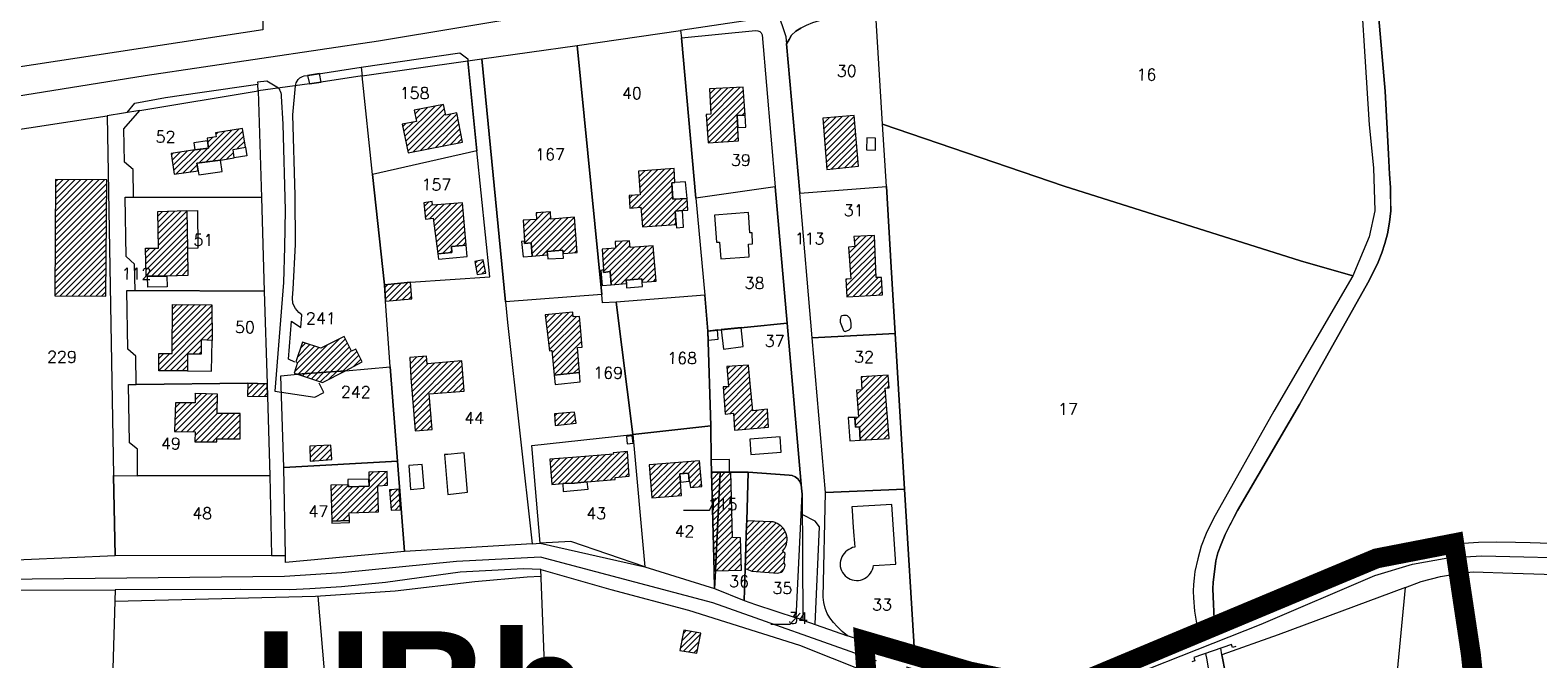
# Model space of a CAD drawing. Header units: metres. Extents: x 578835 to 593571, y 248557 to 255108.
# Tile 143 of 251: x 584321 to 584775, y 252835 to 253025. Entities that reach past the tile are written whole.
import ezdxf

# ---------------------------------------------------------------- set-up
doc = ezdxf.new("R2010")
doc.units = ezdxf.units.M
doc.linetypes.add('CACHEX2', pattern=[0.75, 0.5, -0.25])
doc.linetypes.add('SOLID_LINE', pattern=[0])
for name, color, linetype, lineweight in [('Cad-BATIMENT_BATI_LEGER13', 7, 'SOLID_LINE', 0), ('Cad-BATIMENT_BATI_PRIVE12', 7, 'SOLID_LINE', 0), ('Cad-BATIMENT_BATI_PRIVE12_HACH', 7, 'SOLID_LINE', 0), ('Cad-HYDROGRAPHI_COURS_D_EAU28', 5, 'SOLID_LINE', 0), ('Cad-PARCELLAIRE_PARCELLE1', 250, 'SOLID_LINE', 0), ('Cad-RESEAU_ROUT_AXE_DE_VOIE26', 255, 'SOLID_LINE', 0), ('Cad-RESEAU_ROUT_LIMITE_DE_VOIE_P23', 8, 'SOLID_LINE', 0), ('Cad-TOPONYMIE_DETAIL_PARCELLAIR181', 7, 'SOLID_LINE', 0), ('Cad-TOPONYMIE_NUMERO_DE_PARCELL182', 250, 'SOLID_LINE', 0), ('PLU', 7, 'CACHEX2', 5)]:
    doc.layers.add(name, color=color, linetype=linetype, lineweight=lineweight)
doc.layers.add('PLU nom', color=7, linetype='Continuous')
doc.styles.get("Standard").update_dxf_attribs({"font": 'arialbd_0.ttf', "height": 50})
doc.styles.add('TEXTSTYLE_45_11', font='txt.shx', dxfattribs={"oblique": 50})

msp = doc.modelspace()

# ---------------------------------------------------------------- hatches: boundary and pattern name
at = {"layer": 'Cad-BATIMENT_BATI_PRIVE12_HACH', "ltscale": 0.4}
h = msp.add_hatch(dxfattribs=at)
h.set_pattern_fill('ANSI31', color=256, scale=0.4, style=0)
h.paths.add_polyline_path([(584526.3, 252999.31), (584524.83, 252999.18), (584525.46, 252990.66), (584534.56, 252991.3), (584534.16, 252998.96), (584536.63, 252999.06), (584536.01, 253007.48), (584525.91, 253006.96)])
h = msp.add_hatch(dxfattribs=at)
h.set_pattern_fill('ANSI31', color=256, scale=0.4, style=0)
h.paths.add_polyline_path([(584435.21, 252987.68), (584451.51, 252990.94), (584449.78, 252999.71), (584446.47, 252998.99), (584445.78, 253002.27), (584436.94, 253000.53), (584437.64, 252997.13), (584433.42, 252996.34)])
h = msp.add_hatch(dxfattribs=at)
h.set_pattern_fill('ANSI31', color=256, scale=0.4, style=0)
h.paths.add_polyline_path([(584559.95, 252998.11), (584561.16, 252982.71), (584570.72, 252983.63), (584569.44, 252998.9)])
h = msp.add_hatch(dxfattribs=at)
h.set_pattern_fill('ANSI31', color=256, scale=0.4, style=0)
h.paths.add_polyline_path([(584385.31, 252994.99), (584377.18, 252993.75), (584377.37, 252992.54), (584374.68, 252992.09), (584374.82, 252991.32), (584375.1, 252989.11), (584370.94, 252988.55), (584363.85, 252987.51), (584364.71, 252981.23), (584371.96, 252982.27), (584371.6, 252984.59), (584378.69, 252985.52), (584382.84, 252986.2), (584382.47, 252988.73), (584386.2, 252989.37)])
h = msp.add_hatch(dxfattribs=at)
h.set_pattern_fill('ANSI31', color=256, scale=0.4, style=0)
h.paths.add_polyline_path([(584344.5, 252979.54), (584329.07, 252979.7), (584328.79, 252944.67), (584344.21, 252944.51)])
h = msp.add_hatch(dxfattribs=at)
h.set_pattern_fill('ANSI31', color=256, scale=0.4, style=0)
h.paths.add_polyline_path([(584515.23, 252983), (584504.5, 252982.21), (584505.01, 252975.02), (584501.65, 252974.84), (584501.88, 252971.07), (584505.24, 252971.35), (584505.73, 252965.38), (584515.89, 252966.11), (584515.56, 252970.09), (584517.77, 252970.29), (584519.32, 252970.41), (584519.11, 252973.96), (584514.85, 252973.72), (584514.52, 252978.71), (584515.49, 252978.79)])
h = msp.add_hatch(dxfattribs=at)
h.set_pattern_fill('ANSI31', color=256, scale=0.4, style=0)
h.paths.add_polyline_path([(584359.8, 252970), (584368.51, 252970.29), (584368.72, 252958.94), (584368.82, 252950.81), (584362.57, 252950.61), (584356.73, 252950.58), (584356.32, 252950.54), (584356.1, 252959), (584360.06, 252958.99)])
h = msp.add_hatch(dxfattribs=at)
h.set_pattern_fill('ANSI31', color=256, scale=0.4, style=0)
h.paths.add_polyline_path([(584442.38, 252973.01), (584439.85, 252972.68), (584440.35, 252967.71), (584442.71, 252968.02), (584444.1, 252957.32), (584448.35, 252957.68), (584448.21, 252959.45), (584452.62, 252959.93), (584451.55, 252972.66), (584442.55, 252971.9)])
h = msp.add_hatch(dxfattribs=at)
h.set_pattern_fill('ANSI31', color=256, scale=0.4, style=0)
h.paths.add_polyline_path([(584486.02, 252957.71), (584485.22, 252968.34), (584478.17, 252967.75), (584477.99, 252969.96), (584473.73, 252969.6), (584473.82, 252967.61), (584469.8, 252967.39), (584470.16, 252961.06), (584470.22, 252960.39), (584472.18, 252960.56), (584472.51, 252956.58), (584477.1, 252956.96), (584477.01, 252957.96), (584481.76, 252958.36), (584481.85, 252957.36)])
h = msp.add_hatch(dxfattribs=at)
h.set_pattern_fill('ANSI31', color=256, scale=0.4, style=0)
h.paths.add_polyline_path([(584501.79, 252961.25), (584497.53, 252961.01), (584497.62, 252959.01), (584493.61, 252958.68), (584493.96, 252952.46), (584494.02, 252951.68), (584495.98, 252951.96), (584496.31, 252947.98), (584500.89, 252948.36), (584500.81, 252949.36), (584505.56, 252949.76), (584505.64, 252948.76), (584509.82, 252949.11), (584508.92, 252959.74), (584501.97, 252959.15)])
h = msp.add_hatch(dxfattribs=at)
h.set_pattern_fill('ANSI31', color=256, scale=0.4, style=0)
h.paths.add_polyline_path([(584568.44, 252949.77), (584566.88, 252949.65), (584567.25, 252944.33), (584577.99, 252945), (584577.64, 252950.21), (584576.07, 252950.19), (584575.51, 252962.85), (584569.35, 252962.55), (584569.61, 252959.46), (584567.73, 252959.3)])
h = msp.add_hatch(dxfattribs=at)
h.set_pattern_fill('ANSI31', color=256, scale=0.4, style=0)
h.paths.add_polyline_path([(584458.51, 252951.5), (584457.77, 252955.46), (584455.26, 252955.02), (584455.92, 252951.06)])
h = msp.add_hatch(dxfattribs=at)
h.set_pattern_fill('ANSI31', color=256, scale=0.4, style=0)
h.paths.add_polyline_path([(584436.25, 252943.74), (584435.92, 252948.72), (584428.07, 252947.96), (584428.4, 252943.08)])
h = msp.add_hatch(dxfattribs=at)
h.set_pattern_fill('ANSI31', color=256, scale=0.4, style=0)
h.paths.add_polyline_path([(584364.28, 252942.06), (584376.08, 252941.94), (584376.14, 252931.25), (584372.92, 252931.42), (584372.87, 252927.07), (584368.75, 252927.06), (584368.75, 252922.04), (584360.09, 252922.09), (584360.15, 252927.34), (584364.19, 252927.34)])
h = msp.add_hatch(dxfattribs=at)
h.set_pattern_fill('ANSI31', color=256, scale=0.4, style=0)
h.paths.add_polyline_path([(584487.08, 252935.17), (584486.72, 252938.48), (584484.84, 252938.32), (584484.72, 252939.76), (584476.46, 252938.96), (584477.7, 252928.14), (584478.27, 252928.19), (584478.43, 252928.2), (584479.13, 252920.79), (584486.74, 252921.53), (584486.11, 252929.07), (584487.58, 252929.19)])
h = msp.add_hatch(dxfattribs=at)
h.set_pattern_fill('ANSI31', color=256, scale=0.4, style=0)
h.paths.add_polyline_path([(584408.9, 252928.86), (584403.38, 252930.73), (584401.33, 252924.76), (584401.91, 252924.59), (584400.86, 252921.38), (584401.89, 252921.03), (584416.3, 252922.12), (584421.36, 252924.77), (584419.39, 252928.61), (584418.12, 252927.95), (584415.94, 252932.45)])
h = msp.add_hatch(dxfattribs=at)
h.set_pattern_fill('ANSI31', color=256, scale=0.4, style=0)
h.paths.add_polyline_path([(584440.85, 252924.17), (584440.66, 252926.49), (584435.67, 252926.07), (584436.01, 252919.97), (584437.27, 252904.02), (584442.43, 252904.46), (584441.53, 252915.2), (584452, 252915.96), (584451.33, 252925.04)])
h = msp.add_hatch(dxfattribs=at)
h.set_pattern_fill('ANSI31', color=256, scale=0.4, style=0)
h.paths.add_polyline_path([(584416.3, 252922.12), (584401.89, 252921.03), (584409.35, 252918.53)])
h = msp.add_hatch(dxfattribs=at)
h.set_pattern_fill('ANSI31', color=256, scale=0.4, style=0)
h.paths.add_polyline_path([(584531.1, 252923.35), (584531.6, 252917.26), (584530.03, 252917.24), (584530.64, 252909.05), (584533.09, 252909.36), (584533.43, 252904.26), (584543.66, 252905.12), (584543.29, 252910.55), (584538.88, 252910.07), (584538.11, 252918.25), (584537.65, 252923.79)])
h = msp.add_hatch(dxfattribs=at)
h.set_pattern_fill('ANSI31', color=256, scale=0.4, style=0)
h.paths.add_polyline_path([(584571.73, 252916.39), (584570.17, 252916.26), (584570.76, 252908.16), (584569.63, 252908.07), (584569.79, 252905.08), (584571.02, 252905.18), (584571.27, 252901.19), (584579.96, 252901.69), (584578.78, 252916.86), (584580, 252916.96), (584579.69, 252920.73), (584571.57, 252920.28)])
h = msp.add_hatch(dxfattribs=at)
h.set_pattern_fill('ANSI31', color=256, scale=0.4, style=0)
h.paths.add_polyline_path([(584392.8, 252914.36), (584392.73, 252918.14), (584386.95, 252918.32), (584386.86, 252914.41)])
h = msp.add_hatch(dxfattribs=at)
h.set_pattern_fill('ANSI31', color=256, scale=0.4, style=0)
h.paths.add_polyline_path([(584364.84, 252903.77), (584371.1, 252903.73), (584370.95, 252900.71), (584377.62, 252900.71), (584377.63, 252901.6), (584384.63, 252901.63), (584384.66, 252909.21), (584377.66, 252909.19), (584377.74, 252915.1), (584371.06, 252915.21), (584371.04, 252912.42), (584365.1, 252912.48)])
h = msp.add_hatch(dxfattribs=at)
h.set_pattern_fill('ANSI31', color=256, scale=0.4, style=0)
h.paths.add_polyline_path([(584485.7, 252906.29), (584485.26, 252909.59), (584479.21, 252909.09), (584479.41, 252905.66)])
h = msp.add_hatch(dxfattribs=at)
h.set_pattern_fill('ANSI31', color=256, scale=0.4, style=0)
h.paths.add_polyline_path([(584412.19, 252895.36), (584411.91, 252899.68), (584405.59, 252899.37), (584405.72, 252894.92)])
h = msp.add_hatch(dxfattribs=at)
h.set_pattern_fill('ANSI31', color=256, scale=0.4, style=0)
h.paths.add_polyline_path([(584485.23, 252888.31), (584489.07, 252888.63), (584497.51, 252889.33), (584497.45, 252890), (584501.7, 252890.36), (584501.17, 252897.78), (584496.92, 252897.42), (584496.95, 252896.97), (584484.68, 252895.95), (584477.79, 252895.48), (584478.42, 252887.85), (584481.7, 252888.13)])
h = msp.add_hatch(dxfattribs=at)
h.set_pattern_fill('ANSI31', color=256, scale=0.4, style=0)
h.paths.add_polyline_path([(584517.19, 252888.53), (584516.9, 252891.06), (584519.51, 252891.29), (584519.8, 252888.86), (584519.89, 252888.86), (584520.12, 252886.99), (584523.55, 252887.28), (584522.91, 252895.02), (584507.68, 252893.75), (584508.51, 252883.9), (584517.44, 252884.54), (584517.11, 252888.52)])
h = msp.add_hatch(dxfattribs=at)
h.set_pattern_fill('ANSI31', color=256, scale=0.4, style=0)
h.paths.add_polyline_path([(584417.25, 252887.19), (584417.2, 252887.74), (584411.93, 252887.64), (584412.17, 252876.84), (584417.51, 252877.07), (584417.41, 252879.29), (584426.29, 252879.59), (584426.04, 252887.48), (584428.99, 252887.62), (584428.82, 252891.73), (584423.3, 252891.6), (584423.41, 252887.38)])
h = msp.add_hatch(dxfattribs=at)
h.set_pattern_fill('ANSI31', color=256, scale=0.4, style=0)
h.paths.add_polyline_path([(584526.5, 252891.53), (584526.7, 252884.3), (584527.25, 252861.83), (584527.66, 252861.87), (584529.05, 252891.53)])
h = msp.add_hatch(dxfattribs=at)
h.set_pattern_fill('ANSI31', color=256, scale=0.4, style=0)
h.paths.add_polyline_path([(584529.05, 252891.53), (584527.66, 252861.87), (584535.47, 252862.08), (584535.23, 252871.86), (584532.84, 252871.89), (584532.34, 252891.58)])
h = msp.add_hatch(dxfattribs=at)
h.set_pattern_fill('ANSI31', color=256, scale=0.4, style=0)
h.paths.add_polyline_path([(584432.91, 252880.26), (584432.47, 252886.45), (584429.53, 252886.22), (584430.11, 252880.13)])
h = msp.add_hatch(dxfattribs=at)
h.set_pattern_fill('ANSI31', color=256, scale=0.4, style=0)
h.paths.add_polyline_path([(584537.12, 252876.93), (584537.06, 252875.7), (584536.66, 252862.63), (584538.63, 252861.78), (584546.43, 252861.21), (584546.75, 252861.24), (584547.15, 252861.38), (584547.47, 252861.52), (584547.86, 252861.78), (584548.08, 252862.12), (584548.3, 252862.37), (584548.44, 252862.83), (584548.57, 252863.17), (584548.61, 252863.62), (584548.49, 252864.06), (584548.39, 252864.39), (584548.66, 252867.08), (584547.85, 252867.79), (584548.3, 252868.28), (584548.6, 252868.74), (584548.88, 252869.33), (584549.07, 252869.9), (584549.19, 252870.58), (584549.22, 252871.14), (584549.25, 252871.81), (584549.12, 252872.36), (584548.98, 252873.02), (584548.77, 252873.56), (584548.48, 252874.09), (584548.11, 252874.61), (584547.74, 252875.03), (584547.3, 252875.44), (584546.76, 252875.84), (584546.25, 252876.13), (584545.65, 252876.42), (584545.05, 252876.59), (584544.48, 252876.65)])
h = msp.add_hatch(dxfattribs=at)
h.set_pattern_fill('ANSI31', color=256, scale=0.4, style=0)
h.paths.add_polyline_path([(584516.98, 252837.9), (584522.07, 252837.11), (584523.3, 252843.11), (584518.11, 252844.02)])

# ---------------------------------------------------------------- linework, layer by layer
at = {"layer": 'Cad-BATIMENT_BATI_LEGER13'}
for points in [[(584405.45, 253008.49), (584408.95, 253009), (584408.49, 253011.53), (584404.91, 253011), (584405.45, 253008.49), (584405.45, 253008.49)], [(584405.45, 253008.49), (584408.95, 253009), (584408.49, 253011.53), (584404.91, 253011), (584405.45, 253008.49), (584405.45, 253008.49)], [(584536.85, 252995.39), (584536.63, 252999.06), (584534.16, 252998.96), (584534.38, 252995.3), (584536.85, 252995.39), (584536.85, 252995.39)], [(584536.85, 252995.39), (584536.63, 252999.06), (584534.16, 252998.96), (584534.38, 252995.3), (584536.85, 252995.39), (584536.85, 252995.39)], [(584370.94, 252988.55), (584375.1, 252989.11), (584374.82, 252991.32), (584370.67, 252990.75), (584370.94, 252988.55), (584370.94, 252988.55)], [(584370.94, 252988.55), (584375.1, 252989.11), (584374.82, 252991.32), (584370.67, 252990.75), (584370.94, 252988.55), (584370.94, 252988.55)], [(584382.47, 252988.73), (584386.2, 252989.37), (584386.58, 252986.74), (584382.84, 252986.2), (584382.47, 252988.73), (584382.47, 252988.73)], [(584382.47, 252988.73), (584386.2, 252989.37), (584386.58, 252986.74), (584382.84, 252986.2), (584382.47, 252988.73), (584382.47, 252988.73)], [(584573.11, 252988.62), (584575.83, 252988.51), (584575.87, 252992.08), (584573.22, 252992.2), (584573.11, 252988.62), (584573.11, 252988.62)], [(584573.11, 252988.62), (584575.83, 252988.51), (584575.87, 252992.08), (584573.22, 252992.2), (584573.11, 252988.62), (584573.11, 252988.62)], [(584378.69, 252985.52), (584371.6, 252984.59), (584371.96, 252982.27), (584372.14, 252981.07), (584379.23, 252982.1), (584378.69, 252985.52), (584378.69, 252985.52)], [(584378.69, 252985.52), (584371.6, 252984.59), (584371.96, 252982.27), (584372.14, 252981.07), (584379.23, 252982.1), (584378.69, 252985.52), (584378.69, 252985.52)], [(584518.7, 252978.95), (584515.49, 252978.79), (584514.52, 252978.71), (584514.85, 252973.72), (584519.11, 252973.96), (584518.7, 252978.95), (584518.7, 252978.95)], [(584518.7, 252978.95), (584515.49, 252978.79), (584514.52, 252978.71), (584514.85, 252973.72), (584519.11, 252973.96), (584518.7, 252978.95), (584518.7, 252978.95)], [(584518.1, 252965.3), (584517.77, 252970.29), (584515.56, 252970.09), (584515.89, 252966.11), (584515.97, 252965.11), (584518.1, 252965.3), (584518.1, 252965.3)], [(584518.1, 252965.3), (584517.77, 252970.29), (584515.56, 252970.09), (584515.89, 252966.11), (584515.97, 252965.11), (584518.1, 252965.3), (584518.1, 252965.3)], [(584452.98, 252956.51), (584452.62, 252959.93), (584448.21, 252959.45), (584448.35, 252957.68), (584444.1, 252957.32), (584444.32, 252955.67), (584452.98, 252956.51), (584452.98, 252956.51)], [(584452.98, 252956.51), (584452.62, 252959.93), (584448.21, 252959.45), (584448.35, 252957.68), (584444.1, 252957.32), (584444.32, 252955.67), (584452.98, 252956.51), (584452.98, 252956.51)], [(584470.16, 252961.06), (584469.34, 252961), (584469.81, 252956.35), (584472.51, 252956.58), (584472.18, 252960.56), (584470.22, 252960.39), (584470.16, 252961.06), (584470.16, 252961.06)], [(584470.16, 252961.06), (584469.34, 252961), (584469.81, 252956.35), (584472.51, 252956.58), (584472.18, 252960.56), (584470.22, 252960.39), (584470.16, 252961.06), (584470.16, 252961.06)], [(584481.85, 252957.36), (584481.76, 252958.36), (584477.01, 252957.96), (584477.1, 252956.96), (584477.2, 252955.75), (584481.96, 252956.03), (584481.85, 252957.36), (584481.85, 252957.36)], [(584481.85, 252957.36), (584481.76, 252958.36), (584477.01, 252957.96), (584477.1, 252956.96), (584477.2, 252955.75), (584481.96, 252956.03), (584481.85, 252957.36), (584481.85, 252957.36)], [(584496.31, 252947.98), (584495.98, 252951.96), (584494.02, 252951.68), (584493.96, 252952.46), (584493.15, 252952.28), (584493.61, 252947.75), (584496.31, 252947.98), (584496.31, 252947.98)], [(584496.31, 252947.98), (584495.98, 252951.96), (584494.02, 252951.68), (584493.96, 252952.46), (584493.15, 252952.28), (584493.61, 252947.75), (584496.31, 252947.98), (584496.31, 252947.98)], [(584356.73, 252950.58), (584362.57, 252950.61), (584362.6, 252947.39), (584356.83, 252947.24), (584356.73, 252950.58), (584356.73, 252950.58)], [(584356.73, 252950.58), (584362.57, 252950.61), (584362.6, 252947.39), (584356.83, 252947.24), (584356.73, 252950.58), (584356.73, 252950.58)], [(584505.75, 252947.43), (584505.64, 252948.76), (584505.56, 252949.76), (584500.81, 252949.36), (584500.89, 252948.36), (584500.92, 252947.03), (584505.75, 252947.43), (584505.75, 252947.43)], [(584505.75, 252947.43), (584505.64, 252948.76), (584505.56, 252949.76), (584500.81, 252949.36), (584500.89, 252948.36), (584500.92, 252947.03), (584505.75, 252947.43), (584505.75, 252947.43)], [(584528.5, 252931.61), (584528.27, 252934.37), (584525.34, 252934.01), (584525.48, 252931.35), (584528.5, 252931.61), (584528.5, 252931.61)], [(584528.5, 252931.61), (584528.27, 252934.37), (584525.34, 252934.01), (584525.48, 252931.35), (584528.5, 252931.61), (584528.5, 252931.61)], [(584536.02, 252929.45), (584535.39, 252935.08), (584529.42, 252934.47), (584530.08, 252928.61), (584536.02, 252929.45), (584536.02, 252929.45)], [(584536.02, 252929.45), (584535.39, 252935.08), (584529.42, 252934.47), (584530.08, 252928.61), (584536.02, 252929.45), (584536.02, 252929.45)], [(584376.14, 252931.25), (584372.92, 252931.42), (584372.87, 252927.07), (584368.75, 252927.06), (584368.75, 252922.04), (584376.01, 252921.98), (584376.14, 252931.25), (584376.14, 252931.25)], [(584376.14, 252931.25), (584372.92, 252931.42), (584372.87, 252927.07), (584368.75, 252927.06), (584368.75, 252922.04), (584376.01, 252921.98), (584376.14, 252931.25), (584376.14, 252931.25)], [(584486.97, 252918.77), (584486.74, 252921.53), (584479.13, 252920.79), (584479.38, 252917.92), (584486.97, 252918.77), (584486.97, 252918.77)], [(584486.97, 252918.77), (584486.74, 252921.53), (584479.13, 252920.79), (584479.38, 252917.92), (584486.97, 252918.77), (584486.97, 252918.77)], [(584571.27, 252901.19), (584571.02, 252905.18), (584569.79, 252905.08), (584569.63, 252908.07), (584567.65, 252908.02), (584568.07, 252901.03), (584571.27, 252901.19), (584571.27, 252901.19)], [(584571.27, 252901.19), (584571.02, 252905.18), (584569.79, 252905.08), (584569.63, 252908.07), (584567.65, 252908.02), (584568.07, 252901.03), (584571.27, 252901.19), (584571.27, 252901.19)], [(584501.05, 252900.11), (584502.86, 252900.26), (584502.59, 252902.47), (584500.87, 252902.32), (584501.05, 252900.11), (584501.05, 252900.11)], [(584501.05, 252900.11), (584502.86, 252900.26), (584502.59, 252902.47), (584500.87, 252902.32), (584501.05, 252900.11), (584501.05, 252900.11)], [(584440.02, 252886.76), (584439.44, 252893.85), (584435.34, 252893.61), (584435.85, 252886.41), (584440.02, 252886.76), (584440.02, 252886.76)], [(584440.02, 252886.76), (584439.44, 252893.85), (584435.34, 252893.61), (584435.85, 252886.41), (584440.02, 252886.76), (584440.02, 252886.76)], [(584531.93, 252891.55), (584531.86, 252895.44), (584526.43, 252895.32), (584526.5, 252891.53), (584531.93, 252891.55), (584531.93, 252891.55)], [(584531.93, 252891.55), (584531.86, 252895.44), (584526.43, 252895.32), (584526.5, 252891.53), (584531.93, 252891.55), (584531.93, 252891.55)], [(584423.41, 252887.38), (584423.32, 252889.48), (584417.06, 252889.41), (584417.03, 252887.73), (584417.2, 252887.74), (584417.25, 252887.19), (584423.41, 252887.38), (584423.41, 252887.38)], [(584423.41, 252887.38), (584423.32, 252889.48), (584417.06, 252889.41), (584417.03, 252887.73), (584417.2, 252887.74), (584417.25, 252887.19), (584423.41, 252887.38), (584423.41, 252887.38)], [(584489.35, 252886.42), (584489.07, 252888.63), (584485.23, 252888.31), (584481.7, 252888.13), (584481.81, 252885.79), (584489.35, 252886.42), (584489.35, 252886.42)], [(584489.35, 252886.42), (584489.07, 252888.63), (584485.23, 252888.31), (584481.7, 252888.13), (584481.81, 252885.79), (584489.35, 252886.42), (584489.35, 252886.42)], [(584519.8, 252888.86), (584519.51, 252891.29), (584516.9, 252891.06), (584517.19, 252888.53), (584519.8, 252888.86), (584519.8, 252888.86)], [(584519.8, 252888.86), (584519.51, 252891.29), (584516.9, 252891.06), (584517.19, 252888.53), (584519.8, 252888.86), (584519.8, 252888.86)], [(584417.57, 252876.41), (584417.51, 252877.07), (584412.17, 252876.84), (584412.23, 252876.19), (584417.57, 252876.41), (584417.57, 252876.41)], [(584417.57, 252876.41), (584417.51, 252877.07), (584412.17, 252876.84), (584412.23, 252876.19), (584417.57, 252876.41), (584417.57, 252876.41)]]:
    msp.add_lwpolyline(points, close=True, dxfattribs=at)
at = {"layer": 'Cad-BATIMENT_BATI_PRIVE12'}
for points in [[(584526.3, 252999.31), (584524.83, 252999.18), (584525.46, 252990.66), (584534.56, 252991.3), (584534.16, 252998.96), (584536.63, 252999.06), (584536.01, 253007.48), (584525.91, 253006.96), (584526.3, 252999.31), (584526.3, 252999.31)], [(584435.21, 252987.68), (584451.51, 252990.94), (584449.78, 252999.71), (584446.47, 252998.99), (584445.78, 253002.27), (584436.94, 253000.53), (584437.64, 252997.13), (584433.42, 252996.34), (584435.21, 252987.68), (584435.21, 252987.68)], [(584559.95, 252998.11), (584559.95, 252998.11), (584561.16, 252982.71), (584561.16, 252982.71), (584561.16, 252982.71), (584570.72, 252983.63), (584569.44, 252998.9), (584559.95, 252998.11), (584559.95, 252998.11), (584559.95, 252998.11)], [(584385.31, 252994.99), (584377.18, 252993.75), (584377.37, 252992.54), (584374.68, 252992.09), (584374.82, 252991.32), (584375.1, 252989.11), (584370.94, 252988.55), (584363.85, 252987.51), (584364.71, 252981.23), (584371.96, 252982.27), (584371.6, 252984.59), (584378.69, 252985.52), (584382.84, 252986.2), (584382.47, 252988.73), (584386.2, 252989.37), (584385.31, 252994.99), (584385.31, 252994.99)], [(584344.5, 252979.54), (584329.07, 252979.7), (584328.79, 252944.67), (584344.21, 252944.51), (584344.5, 252979.54), (584344.5, 252979.54)], [(584515.23, 252983), (584504.5, 252982.21), (584505.01, 252975.02), (584501.65, 252974.84), (584501.88, 252971.07), (584505.24, 252971.35), (584505.73, 252965.38), (584515.89, 252966.11), (584515.56, 252970.09), (584517.77, 252970.29), (584519.32, 252970.41), (584519.11, 252973.96), (584514.85, 252973.72), (584514.52, 252978.71), (584515.49, 252978.79), (584515.23, 252983), (584515.23, 252983)], [(584359.8, 252970), (584368.51, 252970.29), (584368.72, 252958.94), (584368.82, 252950.81), (584362.57, 252950.61), (584356.73, 252950.58), (584356.32, 252950.54), (584356.1, 252959), (584360.06, 252958.99), (584359.8, 252970), (584359.8, 252970)], [(584442.38, 252973.01), (584439.85, 252972.68), (584440.35, 252967.71), (584442.71, 252968.02), (584442.71, 252968.02), (584444.1, 252957.32), (584448.35, 252957.68), (584448.21, 252959.45), (584452.62, 252959.93), (584451.55, 252972.66), (584442.55, 252971.9), (584442.38, 252973.01), (584442.38, 252973.01)], [(584486.02, 252957.71), (584485.22, 252968.34), (584478.17, 252967.75), (584477.99, 252969.96), (584473.73, 252969.6), (584473.82, 252967.61), (584469.8, 252967.39), (584470.16, 252961.06), (584470.22, 252960.39), (584472.18, 252960.56), (584472.51, 252956.58), (584477.1, 252956.96), (584477.01, 252957.96), (584481.76, 252958.36), (584481.85, 252957.36), (584486.02, 252957.71), (584486.02, 252957.71)], [(584501.79, 252961.25), (584497.53, 252961.01), (584497.62, 252959.01), (584493.61, 252958.68), (584493.96, 252952.46), (584494.02, 252951.68), (584495.98, 252951.96), (584496.31, 252947.98), (584500.89, 252948.36), (584500.81, 252949.36), (584505.56, 252949.76), (584505.64, 252948.76), (584509.82, 252949.11), (584508.92, 252959.74), (584501.97, 252959.15), (584501.79, 252961.25), (584501.79, 252961.25)], [(584568.44, 252949.77), (584566.88, 252949.65), (584567.25, 252944.33), (584577.99, 252945), (584577.64, 252950.21), (584576.07, 252950.19), (584575.51, 252962.85), (584569.35, 252962.55), (584569.61, 252959.46), (584567.73, 252959.3), (584568.44, 252949.77), (584568.44, 252949.77)], [(584458.51, 252951.5), (584457.77, 252955.46), (584455.26, 252955.02), (584455.92, 252951.06), (584458.51, 252951.5), (584458.51, 252951.5)], [(584436.25, 252943.74), (584435.92, 252948.72), (584428.07, 252947.96), (584428.4, 252943.08), (584436.25, 252943.74), (584436.25, 252943.74)], [(584364.28, 252942.06), (584376.08, 252941.94), (584376.14, 252931.25), (584372.92, 252931.42), (584372.87, 252927.07), (584368.75, 252927.06), (584368.75, 252922.04), (584360.09, 252922.09), (584360.15, 252927.34), (584364.19, 252927.34), (584364.28, 252942.06), (584364.28, 252942.06)], [(584487.08, 252935.17), (584486.72, 252938.48), (584484.84, 252938.32), (584484.72, 252939.76), (584476.46, 252938.96), (584477.7, 252928.14), (584478.27, 252928.19), (584478.43, 252928.2), (584479.13, 252920.79), (584486.74, 252921.53), (584486.11, 252929.07), (584487.58, 252929.19), (584487.08, 252935.17), (584487.08, 252935.17)], [(584408.9, 252928.86), (584403.38, 252930.73), (584401.33, 252924.76), (584401.91, 252924.59), (584400.86, 252921.38), (584401.89, 252921.03), (584416.3, 252922.12), (584421.36, 252924.77), (584419.39, 252928.61), (584418.12, 252927.95), (584415.94, 252932.45), (584408.9, 252928.86), (584408.9, 252928.86)], [(584440.85, 252924.17), (584440.66, 252926.49), (584435.67, 252926.07), (584436.01, 252919.97), (584437.27, 252904.02), (584442.43, 252904.46), (584441.53, 252915.2), (584452, 252915.96), (584451.33, 252925.04), (584440.85, 252924.17), (584440.85, 252924.17)], [(584416.3, 252922.12), (584401.89, 252921.03), (584401.89, 252921.03), (584409.35, 252918.53), (584416.3, 252922.12), (584416.3, 252922.12)], [(584531.1, 252923.35), (584531.6, 252917.26), (584530.03, 252917.24), (584530.64, 252909.05), (584533.09, 252909.36), (584533.43, 252904.26), (584543.66, 252905.12), (584543.29, 252910.55), (584538.88, 252910.07), (584538.11, 252918.25), (584537.65, 252923.79), (584531.1, 252923.35), (584531.1, 252923.35)], [(584571.73, 252916.39), (584570.17, 252916.26), (584570.76, 252908.16), (584569.63, 252908.07), (584569.79, 252905.08), (584571.02, 252905.18), (584571.27, 252901.19), (584579.96, 252901.69), (584578.78, 252916.86), (584580, 252916.96), (584579.69, 252920.73), (584571.57, 252920.28), (584571.73, 252916.39), (584571.73, 252916.39)], [(584392.8, 252914.36), (584392.73, 252918.14), (584386.95, 252918.32), (584386.86, 252914.41), (584392.8, 252914.36), (584392.8, 252914.36)], [(584364.84, 252903.77), (584371.1, 252903.73), (584370.95, 252900.71), (584377.62, 252900.71), (584377.63, 252901.6), (584384.63, 252901.63), (584384.66, 252909.21), (584377.66, 252909.19), (584377.74, 252915.1), (584371.06, 252915.21), (584371.04, 252912.42), (584365.1, 252912.48), (584364.84, 252903.77), (584364.84, 252903.77)], [(584485.7, 252906.29), (584485.26, 252909.59), (584479.21, 252909.09), (584479.41, 252905.66), (584485.7, 252906.29), (584485.7, 252906.29)], [(584412.19, 252895.36), (584411.91, 252899.68), (584405.59, 252899.37), (584405.72, 252894.92), (584412.19, 252895.36), (584412.19, 252895.36)], [(584485.23, 252888.31), (584489.07, 252888.63), (584497.51, 252889.33), (584497.45, 252890), (584501.7, 252890.36), (584501.17, 252897.78), (584496.92, 252897.42), (584496.95, 252896.97), (584484.68, 252895.95), (584477.79, 252895.48), (584478.42, 252887.85), (584481.7, 252888.13), (584485.23, 252888.31), (584485.23, 252888.31)], [(584517.19, 252888.53), (584516.9, 252891.06), (584519.51, 252891.29), (584519.8, 252888.86), (584519.89, 252888.86), (584520.12, 252886.99), (584523.55, 252887.28), (584522.91, 252895.02), (584507.68, 252893.75), (584508.51, 252883.9), (584517.44, 252884.54), (584517.11, 252888.52), (584517.19, 252888.53), (584517.19, 252888.53)], [(584417.25, 252887.19), (584417.2, 252887.74), (584411.93, 252887.64), (584412.17, 252876.84), (584417.51, 252877.07), (584417.41, 252879.29), (584426.29, 252879.59), (584426.04, 252887.48), (584428.99, 252887.62), (584428.82, 252891.73), (584423.3, 252891.6), (584423.41, 252887.38), (584417.25, 252887.19), (584417.25, 252887.19)], [(584526.5, 252891.53), (584526.7, 252884.3), (584527.25, 252861.83), (584527.66, 252861.87), (584529.05, 252891.53), (584526.5, 252891.53), (584526.5, 252891.53), (584526.5, 252891.53), (584526.5, 252891.53), (584526.5, 252891.53)], [(584529.05, 252891.53), (584527.66, 252861.87), (584535.47, 252862.08), (584535.23, 252871.86), (584532.84, 252871.89), (584532.34, 252891.58), (584529.05, 252891.53), (584529.05, 252891.53), (584529.05, 252891.53)], [(584432.91, 252880.26), (584432.47, 252886.45), (584429.53, 252886.22), (584430.11, 252880.13), (584432.91, 252880.26), (584432.91, 252880.26)], [(584537.12, 252876.93), (584537.06, 252875.7), (584536.66, 252862.63), (584538.63, 252861.78), (584546.43, 252861.21), (584546.75, 252861.24), (584547.15, 252861.38), (584547.47, 252861.52), (584547.86, 252861.78), (584548.08, 252862.12), (584548.3, 252862.37), (584548.44, 252862.83), (584548.57, 252863.17), (584548.61, 252863.62), (584548.49, 252864.06), (584548.39, 252864.39), (584548.66, 252867.08), (584547.85, 252867.79), (584548.3, 252868.28), (584548.6, 252868.74), (584548.88, 252869.33), (584549.07, 252869.9), (584549.19, 252870.58), (584549.22, 252871.14), (584549.25, 252871.81), (584549.12, 252872.36), (584548.98, 252873.02), (584548.77, 252873.56), (584548.48, 252874.09), (584548.11, 252874.61), (584547.74, 252875.03), (584547.3, 252875.44), (584546.76, 252875.84), (584546.25, 252876.13), (584545.65, 252876.42), (584545.05, 252876.59), (584544.48, 252876.65), (584537.12, 252876.93), (584537.12, 252876.93)], [(584516.98, 252837.9), (584522.07, 252837.11), (584523.3, 252843.11), (584518.11, 252844.02), (584516.98, 252837.9), (584516.98, 252837.9)]]:
    msp.add_lwpolyline(points, close=True, dxfattribs=at)
at = {"layer": 'Cad-HYDROGRAPHI_COURS_D_EAU28'}
msp.add_lwpolyline([(584720.89, 253051.59), (584724.45, 252996.15), (584725.71, 252983.22), (584726.13, 252970.21), (584724.48, 252962.38), (584719.52, 252950.7), (584695.74, 252909.92), (584677.58, 252877.64), (584675.4, 252873.11), (584673.91, 252869.31), (584672.83, 252865.54), (584671.99, 252861.67), (584671.76, 252859.65), (584671.58, 252857.75), (584671.5, 252855.73), (584671.51, 252853.73), (584671.84, 252849.74), (584672.97, 252843.14), (584677.93, 252845), (584677.38, 252856.45), (584677.45, 252858.45), (584677.95, 252862.4), (584678.32, 252864.88), (584678.86, 252867.27), (584679.94, 252870.14), (584681.12, 252872.81), (584684.8, 252880.02), (584703.48, 252911.91), (584723.99, 252948.52), (584727.17, 252954.8), (584728.26, 252957.56), (584729.18, 252960.43), (584729.92, 252963.28), (584730.54, 252966.78), (584730.91, 252970.27), (584730.81, 252977.28), (584730.56, 252981.28), (584730.23, 252987.27), (584729.22, 253006.25), (584726.72, 253035.14)], dxfattribs=at)
msp.add_lwpolyline([(584675.14, 252836.97), (584675.54, 252835.11), (584678.19, 252819.17), (584684.27, 252789.81), (584701.21, 252710.52), (584712.23, 252654.59), (584717.91, 252654.62), (584708.72, 252698.55), (584705.91, 252714.37), (584690.53, 252785.98), (584688.74, 252794.52), (584684.55, 252814.12), (584680.11, 252836.61), (584679.78, 252838.59), (584675.14, 252836.97), (584675.14, 252836.97)], close=True, dxfattribs=at)
at = {"layer": 'Cad-PARCELLAIRE_PARCELLE1'}
for points in [[(584313.42, 253182.71), (584390.48, 253184.69), (584391.4, 253024.71), (584310.51, 253012.37), (584311.75, 253083.37), (584313.42, 253182.71), (584313.42, 253182.71)], [(584577.99, 252996.28), (584575.96, 253029.33), (584575.8, 253033.21), (584575.95, 253034.45), (584713.34, 253059.99), (584714.99, 253051.1), (584720.89, 253051.59), (584724.45, 252996.15), (584725.71, 252983.22), (584726.13, 252970.21), (584724.48, 252962.38), (584719.52, 252950.7), (584703.73, 252955.19), (584632.63, 252977.66), (584577.99, 252996.28), (584577.99, 252996.28)], [(584553.02, 252975.57), (584579.14, 252977.54), (584577.99, 252996.28), (584575.96, 253029.33), (584560.93, 253027.73), (584558.89, 253027.45), (584556.88, 253026.84), (584554.98, 253026.01), (584553.4, 253025.21), (584551.91, 253024.3), (584550.61, 253023.07), (584549.81, 253021.78), (584549.1, 253020.5), (584553.02, 252975.57), (584553.02, 252975.57)], [(584493.43, 252945.06), (584486.01, 253020.02), (584517.19, 253024.52), (584517.46, 253022.32), (584521.74, 252974.07), (584524.43, 252944.86), (584497.82, 252942.75), (584493.64, 252942.51), (584493.43, 252945.06), (584493.43, 252945.06)], [(584545.69, 252977.41), (584521.74, 252974.07), (584517.46, 253022.32), (584539.77, 253024.51), (584540.44, 253024.45), (584541.04, 253024.17), (584541.48, 253023.77), (584541.78, 253023.23), (584545.69, 252977.41), (584545.69, 252977.41)], [(584453.1, 253015.37), (584457.33, 253015.94), (584464.52, 252942.87), (584465.11, 252936.67), (584472.5, 252869.97), (584434.12, 252867.65), (584431.93, 252894.89), (584429.8, 252923.24), (584428.4, 252943.08), (584428.07, 252947.96), (584435.92, 252948.72), (584459.76, 252950.38), (584455.86, 252988.29), (584453.1, 253015.37), (584453.1, 253015.37)], [(584457.33, 253015.94), (584486.01, 253020.02), (584493.43, 252945.06), (584464.52, 252942.87), (584457.33, 253015.94), (584457.33, 253015.94)], [(584453.1, 253015.37), (584455.86, 252988.29), (584424.46, 252981.21), (584421.33, 253010.82), (584453.1, 253015.37), (584453.1, 253015.37)], [(584390.06, 253006.31), (584391.01, 252974.29), (584391.88, 252946.04), (584392.73, 252918.14), (584392.8, 252914.36), (584393.55, 252890.56), (584394.08, 252866.53), (584398.29, 252866.54), (584397.72, 252893.03), (584396.81, 252920.59), (584401.89, 252921.03), (584416.3, 252922.12), (584429.8, 252923.24), (584428.4, 252943.08), (584428.07, 252947.96), (584424.46, 252981.21), (584421.33, 253010.82), (584408.95, 253009), (584405.45, 253008.49), (584390.06, 253006.31), (584390.06, 253006.31)], [(584352.52, 252974.3), (584352.39, 252982.65), (584349.81, 252984.89), (584349.63, 252994.9), (584354.45, 253000.43), (584390.06, 253006.31), (584391.01, 252974.29), (584352.52, 252974.3), (584352.52, 252974.3)], [(584308.69, 252964.18), (584309.79, 252993.46), (584344.62, 252998.83), (584346.49, 252890.53), (584346.95, 252866.38), (584305.64, 252864.59), (584307.04, 252920.78), (584308.69, 252964.18), (584308.69, 252964.18)], [(584344.62, 252998.83), (584346.49, 252890.53), (584353.75, 252890.47), (584353.66, 252898.48), (584351.27, 252900.4), (584350.96, 252917.99), (584353.35, 252917.96), (584353.21, 252926.54), (584350.81, 252928.56), (584350.49, 252946.26), (584352.97, 252946.24), (584352.8, 252954.14), (584350.3, 252956.51), (584350.04, 252974.31), (584352.52, 252974.3), (584352.39, 252982.65), (584349.81, 252984.89), (584349.63, 252994.9), (584354.45, 253000.43), (584344.62, 252998.83), (584344.62, 252998.83)], [(584428.07, 252947.96), (584435.92, 252948.72), (584459.76, 252950.38), (584455.86, 252988.29), (584424.46, 252981.21), (584428.07, 252947.96), (584428.07, 252947.96)], [(584524.43, 252944.86), (584525.34, 252934.01), (584549.28, 252936.47), (584545.69, 252977.41), (584521.74, 252974.07), (584524.43, 252944.86), (584524.43, 252944.86)], [(584579.14, 252977.54), (584580.51, 252953.24), (584581.78, 252933.28), (584556.74, 252931.96), (584553.02, 252975.57), (584579.14, 252977.54), (584579.14, 252977.54)], [(584352.97, 252946.24), (584352.8, 252954.14), (584350.3, 252956.51), (584350.04, 252974.31), (584352.52, 252974.3), (584391.01, 252974.29), (584391.88, 252946.04), (584352.97, 252946.24), (584352.97, 252946.24)], [(584392.73, 252918.14), (584386.87, 252918.32), (584353.35, 252917.96), (584353.21, 252926.54), (584350.81, 252928.56), (584350.49, 252946.26), (584352.97, 252946.24), (584391.88, 252946.04), (584392.73, 252918.14), (584392.73, 252918.14)], [(584502.8, 252902.93), (584497.82, 252942.75), (584493.64, 252942.51), (584493.43, 252945.06), (584464.52, 252942.87), (584465.11, 252936.67), (584472.5, 252869.97), (584474.96, 252870.17), (584472.41, 252899.6), (584502.8, 252902.93), (584502.8, 252902.93)], [(584502.8, 252902.93), (584526.23, 252905.56), (584525.34, 252934.01), (584524.43, 252944.86), (584497.82, 252942.75), (584502.8, 252902.93), (584502.8, 252902.93)], [(584549.28, 252936.47), (584525.34, 252934.01), (584526.23, 252905.56), (584526.43, 252895.32), (584526.5, 252891.53), (584529.05, 252891.53), (584532.34, 252891.58), (584537.54, 252891.56), (584549.89, 252890.71), (584550.81, 252890.56), (584551.66, 252890.19), (584552.46, 252889.58), (584553.11, 252888.74), (584553.52, 252887.77), (584553.6, 252886.78), (584549.28, 252936.47), (584549.28, 252936.47)], [(584581.78, 252933.28), (584584.61, 252886.47), (584560.8, 252885.48), (584556.74, 252931.96), (584581.78, 252933.28), (584581.78, 252933.28)], [(584429.8, 252923.24), (584431.93, 252894.89), (584397.72, 252893.03), (584396.81, 252920.59), (584401.89, 252921.03), (584416.3, 252922.12), (584429.8, 252923.24), (584429.8, 252923.24)], [(584392.73, 252918.14), (584392.8, 252914.36), (584393.55, 252890.56), (584353.75, 252890.47), (584353.66, 252898.48), (584351.27, 252900.4), (584350.96, 252917.99), (584353.35, 252917.96), (584386.87, 252918.32), (584392.73, 252918.14), (584392.73, 252918.14)], [(584474.96, 252870.17), (584472.41, 252899.6), (584502.8, 252902.93), (584506.37, 252863.1), (584484.15, 252870.71), (584474.96, 252870.17), (584474.96, 252870.17)], [(584502.8, 252902.93), (584506.37, 252863.1), (584527.35, 252856.61), (584527.25, 252861.83), (584526.7, 252884.3), (584526.5, 252891.53), (584526.43, 252895.32), (584526.23, 252905.56), (584502.8, 252902.93), (584502.8, 252902.93)], [(584397.72, 252893.03), (584431.93, 252894.89), (584434.12, 252867.65), (584398.29, 252864.43), (584398.29, 252866.54), (584397.72, 252893.03), (584397.72, 252893.03)], [(584394.08, 252866.53), (584346.95, 252866.38), (584346.49, 252890.53), (584353.75, 252890.47), (584393.55, 252890.56), (584394.08, 252866.53), (584394.08, 252866.53)], [(584526.5, 252891.53), (584529.05, 252891.53), (584527.66, 252861.87), (584527.35, 252856.61), (584527.25, 252861.83), (584526.7, 252884.3), (584526.5, 252891.53), (584526.5, 252891.53)], [(584529.05, 252891.53), (584527.66, 252861.87), (584527.35, 252856.61), (584536.32, 252853), (584536.66, 252862.63), (584537.06, 252875.7), (584537.12, 252876.93), (584537.54, 252891.56), (584532.34, 252891.58), (584529.05, 252891.53), (584529.05, 252891.53)], [(584537.54, 252891.56), (584537.12, 252876.93), (584537.06, 252875.7), (584536.66, 252862.63), (584536.32, 252853), (584539.72, 252851.73), (584551.92, 252847.73), (584553.75, 252885), (584553.6, 252886.78), (584553.52, 252887.77), (584553.11, 252888.74), (584552.46, 252889.58), (584551.66, 252890.19), (584550.81, 252890.56), (584549.89, 252890.71), (584537.54, 252891.56), (584537.54, 252891.56)], [(584553.96, 252847.01), (584552.26, 252847.65), (584551.92, 252847.73), (584553.75, 252885), (584553.96, 252847.01), (584553.96, 252847.01)], [(584567.37, 252842.34), (584565.78, 252843.65), (584564.26, 252845.09), (584563.17, 252846.34), (584562.14, 252847.7), (584561.28, 252849.07), (584560.66, 252850.69), (584560.27, 252852.33), (584560.13, 252854), (584560.8, 252885.48), (584584.61, 252886.47), (584587.71, 252835.68), (584567.37, 252842.34), (584567.37, 252842.34)], [(584482.27, 252722.63), (584476.89, 252815.6), (584475.13, 252862.27), (584469.91, 252862.51), (584450.8, 252861.46), (584428.39, 252858.37), (584415.14, 252857.03), (584405.63, 252856.46), (584399.56, 252856.18), (584384.72, 252856.27), (584346.98, 252856.13), (584344.54, 252774.88), (584269.23, 252771.6), (584263.63, 252717.4), (584329.87, 252719.6), (584374.02, 252720.95), (584391.92, 252721.78), (584455.23, 252724.61), (584456.21, 252719.79), (584482.27, 252722.63), (584482.27, 252722.63)], [(584482.27, 252722.63), (584476.89, 252815.6), (584475.13, 252862.27), (584496.23, 252856.23), (584519.59, 252850.05), (584552.95, 252839.46), (584572.64, 252831.64), (584573.5, 252827.24), (584574.67, 252819.09), (584575.85, 252795.23), (584580.18, 252733.5), (584482.27, 252722.63), (584482.27, 252722.63)], [(584851.56, 252816.73), (584852.31, 252787.03), (584852.21, 252770.52), (584852.33, 252754.37), (584852.63, 252726.08), (584853.63, 252674.77), (584852.17, 252674.44), (584817.25, 252669.17), (584790.67, 252663.72), (584761.02, 252658.56), (584759.71, 252658.45), (584760.13, 252758.92), (584727, 252769.74), (584735.37, 252856.84), (584740.08, 252858.68), (584745.89, 252860.17), (584751.81, 252861.22), (584755.75, 252861.55), (584767.72, 252861.22), (584811.69, 252859.76), (584851.09, 252858.71), (584851.21, 252829.75), (584851.56, 252816.73), (584851.56, 252816.73)], [(584735.37, 252856.84), (584697, 252842.59), (584680.11, 252836.61), (584684.55, 252814.12), (584688.74, 252794.52), (584690.53, 252785.98), (584709.62, 252775.53), (584727, 252769.74), (584735.37, 252856.84), (584735.37, 252856.84)], [(584269.23, 252771.6), (584270.8, 252786.44), (584271.17, 252808.54), (584296, 252808.4), (584297.37, 252856.1), (584346.98, 252856.13), (584344.54, 252774.88), (584269.23, 252771.6), (584269.23, 252771.6)]]:
    msp.add_lwpolyline(points, close=True, dxfattribs=at)
for points in [[(584726.72, 253035.14), (584729.22, 253006.25), (584730.23, 252987.27), (584730.56, 252981.28), (584730.81, 252977.28), (584730.9, 252973.28), (584730.91, 252970.27), (584730.54, 252966.78), (584729.92, 252963.28), (584729.18, 252960.43), (584728.26, 252957.56), (584727.17, 252954.8), (584725.83, 252952.12), (584723.99, 252948.52), (584703.48, 252911.91), (584684.8, 252880.02), (584682.45, 252875.59), (584681.12, 252872.81), (584679.94, 252870.14), (584678.86, 252867.27), (584678.32, 252864.88), (584677.95, 252862.4), (584677.45, 252858.45), (584677.38, 252856.45), (584677.93, 252845), (584726.65, 252865.47), (584732.22, 252866.94), (584737.72, 252868.18), (584742.99, 252869.17), (584748.22, 252869.83), (584752.8, 252870.22), (584757.39, 252870.5), (584762.9, 252870.62), (584768.51, 252870.54), (584772.89, 252870.45), (584942.89, 252864.84)], [(584575.8, 253033.21), (584517.19, 253024.52), (584517.46, 253022.32), (584539.77, 253024.51), (584540.44, 253024.45), (584541.04, 253024.17), (584541.48, 253023.77), (584541.78, 253023.23), (584545.69, 252977.41), (584549.28, 252936.47), (584553.6, 252886.78), (584553.75, 252885), (584553.96, 252847.01), (584567.37, 252842.34), (584565.78, 252843.65), (584564.26, 252845.09), (584563.17, 252846.34), (584562.14, 252847.7), (584561.28, 252849.07), (584560.66, 252850.69), (584560.27, 252852.33), (584560.13, 252854), (584560.8, 252885.48), (584556.74, 252931.96), (584556.74, 252931.96), (584556.74, 252931.96), (584553.02, 252975.57), (584549.1, 253020.5), (584549.81, 253021.78), (584550.61, 253023.07), (584551.91, 253024.3), (584553.4, 253025.21)], [(584613.08, 252828.99), (584587.71, 252835.68), (584584.61, 252886.47), (584581.78, 252933.28), (584580.51, 252953.24), (584579.14, 252977.54), (584577.99, 252996.28), (584577.99, 252996.28), (584577.99, 252996.28), (584632.63, 252977.66), (584703.73, 252955.19), (584719.52, 252950.7), (584695.74, 252909.92), (584677.58, 252877.64), (584676.45, 252875.43), (584675.4, 252873.11), (584673.91, 252869.31), (584672.83, 252865.54), (584671.99, 252861.67), (584671.76, 252859.65), (584671.58, 252857.75), (584671.5, 252855.73), (584671.51, 252853.73), (584671.84, 252849.74), (584672.97, 252843.14), (584642, 252830.08)]]:
    msp.add_lwpolyline(points, dxfattribs=at)
at = {"layer": 'Cad-RESEAU_ROUT_AXE_DE_VOIE26'}
for points in [[(584575.06, 253045.38), (584558.74, 253042.67), (584518.06, 253036.15), (584475.81, 253029.53), (584426.21, 253021.34), (584356.03, 253010.9), (584272.29, 252997.47), (584217.94, 252989.05), (584173.43, 252981.83), (584115.5, 252973.19), (584068.36, 252965.17), (584025.68, 252958.77), (583978.41, 252951.46), (583918.07, 252941.91), (583844.11, 252931.86), (583830.88, 252930.64), (583698.71, 252924.03)], [(584576.13, 252834.78), (584526.93, 252852.22), (584475.06, 252865.95), (584449.69, 252864.64), (584415.22, 252861.23), (584397.98, 252860.17), (584293.38, 252859.12), (584181.7, 252852), (584157.62, 252852.31), (584142.32, 252852.09), (584076.75, 252854.91), (584056.6, 252850.92)], [(584585.06, 252833.01), (584624.24, 252821.9), (584629.85, 252821.72), (584634.62, 252823.14), (584691.89, 252845.82), (584726.17, 252860.47), (584737.47, 252863.86), (584748.14, 252865.8), (584758.32, 252866.38), (584791.92, 252865.56), (584841.39, 252863.98), (584896.96, 252862.22), (584941.51, 252861.12), (585015.75, 252859.99), (585029.47, 252859.8)]]:
    msp.add_lwpolyline(points, dxfattribs=at)
at = {"layer": 'Cad-RESEAU_ROUT_LIMITE_DE_VOIE_P23'}
for p, q in [((584421.05, 253013.46), (584421.34, 253010.78)), ((584390.08, 253006.29), (584389.88, 253008.34)), ((584474.96, 252870.18), (584506.38, 252863.12))]:
    msp.add_line(p, q, dxfattribs=at)
for points in [[(584549.12, 253020.51), (584548.98, 253022.64), (584547.83, 253025.95), (584546.85, 253028.58), (584546.52, 253029.82), (584546.64, 253031.77), (584547.29, 253033.48), (584575.55, 253037.45)], [(584401.22, 253007.9), (584401.33, 253008.39), (584401.46, 253008.73), (584402.07, 253009.72), (584402.62, 253010.24), (584402.97, 253010.46), (584403.41, 253010.7), (584403.88, 253010.84), (584404.94, 253010.97), (584421.05, 253013.46), (584450.74, 253017.75), (584453.13, 253015.94), (584453.1, 253015.34)], [(584350.62, 252999.84), (584352.93, 253002.6), (584362.17, 253004.32), (584372.52, 253005.85), (584389.88, 253008.34)], [(584396.19, 253007.18), (584392.67, 253009.3), (584389.84, 253008.91), (584389.88, 253008.34)], [(584396.19, 253007.18), (584396.42, 253006.78), (584396.46, 253006.69), (584396.66, 253006.28), (584396.81, 253005.79), (584396.93, 253005.22), (584396.97, 253004.7), (584397.43, 252996.3), (584398.16, 252970.48), (584398, 252959.27), (584397.68, 252948.69), (584395.08, 252915.92), (584407.05, 252914.15), (584409.79, 252915.56), (584408.39, 252918.32)], [(584401.02, 252924.64), (584399.11, 252925.62), (584400.05, 252937.04), (584402.86, 252935.15), (584403.19, 252938.98), (584402.29, 252939.66), (584401.24, 252940.8), (584400.48, 252942.34), (584400.32, 252944.09), (584400.53, 252946.66), (584401.22, 252960.07), (584401.19, 252974.87), (584400.45, 252999.14), (584401.22, 253007.9)], [(584368.53, 252970.28), (584371.78, 252970.3), (584371.92, 252958.96), (584368.74, 252958.9)], [(584537.86, 252956.42), (584537.58, 252960.21), (584538.82, 252960.27), (584538.7, 252963.65), (584538.01, 252963.59), (584537.62, 252969.75), (584527.36, 252968.96), (584527.95, 252960.79), (584528.91, 252960.82), (584529.28, 252955.79), (584537.86, 252956.42)], [(584569.58, 252869), (584568.97, 252868.86), (584568.37, 252868.63), (584567.81, 252868.35), (584567.28, 252867.99), (584566.8, 252867.58), (584566.38, 252867.11), (584566.02, 252866.59), (584565.72, 252866.06), (584565.5, 252865.51), (584565.34, 252864.93), (584565.24, 252864.35), (584565.21, 252863.75), (584565.25, 252863.14), (584565.4, 252862.53), (584565.63, 252861.95), (584565.92, 252861.39), (584566.29, 252860.89), (584566.7, 252860.42), (584567.19, 252860.01), (584567.7, 252859.67), (584568.26, 252859.4), (584568.87, 252859.18), (584569.47, 252859.05), (584570.09, 252859), (584570.72, 252859.02), (584571.33, 252859.12), (584571.93, 252859.3), (584572.5, 252859.55), (584573.04, 252859.86), (584573.53, 252860.25), (584573.97, 252860.67), (584574.37, 252861.16), (584574.68, 252861.7), (584574.94, 252862.26), (584575.13, 252862.86), (584575.23, 252863.48), (584581.95, 252863.89), (584580.73, 252881.83), (584568.76, 252881.13), (584568.86, 252880.02), (584569.04, 252876.53), (584569.23, 252873.66), (584569.51, 252870.19), (584569.58, 252869)], [(584557.66, 252845.83), (584559, 252875.14), (584557.69, 252876.85), (584553.82, 252878.83)], [(584346.89, 252852.73), (584407.27, 252854.21), (584431.22, 252855.82), (584455.21, 252858.68), (584470.98, 252860.12), (584475.16, 252860.32)], [(584415.08, 252722.78), (584413.48, 252767.01), (584412.21, 252778.5), (584411.65, 252805.78), (584410.87, 252821.19), (584408.12, 252854.26)], [(584681.3, 252847.46), (584680.36, 252847.09), (584680.74, 252846.16), (584669.6, 252841.66), (584669.23, 252842.59), (584668.3, 252842.21)], [(584684.27, 252839.13), (584683.32, 252838.8), (584682.99, 252839.74), (584671.66, 252835.77), (584671.99, 252834.83), (584671.04, 252834.5)]]:
    msp.add_lwpolyline(points, dxfattribs=at)
at = {"layer": 'Cad-TOPONYMIE_DETAIL_PARCELLAIR181'}
for points in [[(584567.14, 252938.74), (584566.23, 252938.78), (584565.75, 252938.62), (584565.52, 252938.49), (584565.36, 252938.36), (584565.18, 252937.57), (584565.17, 252936.68), (584565.99, 252934.74), (584566.2, 252934.2), (584566.46, 252934), (584566.72, 252933.92), (584567.91, 252934.46), (584568.22, 252934.7), (584568.44, 252934.95), (584568.5, 252935.18), (584568.52, 252936.07), (584568.5, 252936.29), (584568.44, 252937.07), (584568.21, 252937.72), (584568.12, 252937.93), (584567.75, 252938.35), (584567.39, 252938.65), (584567.14, 252938.74), (584567.14, 252938.74), (584567.14, 252938.74)], [(584547.5, 252897.64), (584547.5, 252897.64), (584547.12, 252902.18), (584538.03, 252901.53), (584538.34, 252896.88), (584547.5, 252897.64), (584547.5, 252897.64), (584547.5, 252897.64)], [(584447.1, 252884.89), (584453.07, 252885.51), (584452, 252897.35), (584451.02, 252897.26), (584447.09, 252896.93), (584446.1, 252896.85), (584447.1, 252884.89), (584447.1, 252884.89), (584447.1, 252884.89)], [(584518.06, 252880.12), (584525.89, 252880.12), (584527.8, 252883.84), (584527.8, 252883.84)], [(584544.32, 252845.87), (584550.11, 252845.8), (584553.2, 252849.18), (584553.2, 252849.18)]]:
    msp.add_lwpolyline(points, dxfattribs=at)
at = {"layer": 'PLU', "color": 7, "ltscale": 2, "const_width": 6}
msp.add_lwpolyline([(584765.07, 252739.83), (584755.05, 252836.74), (584750.03, 252870.16), (584726.64, 252865.62), (584639.09, 252828.99), (584627.71, 252826.69), (584604.13, 252831.59), (584572.41, 252840.86), (584580.18, 252733.65), (584614.93, 252569.91), (584482.55, 252573.45)], dxfattribs=at)

# ---------------------------------------------------------------- texts
at = {"layer": 'Cad-TOPONYMIE_NUMERO_DE_PARCELL182', "style": 'TEXTSTYLE_45_11'}
for s, p in [('30', (584564.18, 253010.61)), ('16', (584654.39, 253009.52)), ('158', (584432.62, 253003.96)), ('40', (584499.51, 253003.92)), ('52', (584359.17, 252990.79)), ('167', (584473.39, 252985.52)), ('39', (584532.31, 252983.76)), ('157', (584439.2, 252976.42)), ('31', (584566.29, 252968.65)), ('51', (584370.55, 252959.75)), ('113', (584551.5, 252960.17)), ('112', (584348.89, 252949.58)), ('38', (584536.43, 252946.76)), ('241', (584404.41, 252936.17)), ('50', (584383.05, 252933.49)), ('37', (584542.5, 252929.32)), ('229', (584326.47, 252924.58)), ('168', (584513.14, 252924.19)), ('32', (584569.4, 252924.55)), ('169', (584490.88, 252919.77)), ('242', (584414.92, 252914.03)), ('17', (584630.76, 252908.84)), ('44', (584452.04, 252906.15)), ('49', (584360.75, 252898.47)), ('48', (584370.17, 252877.46)), ('47', (584405.15, 252878.04)), ('43', (584488.77, 252877.45)), ('115', (584525.31, 252880.17)), ('42', (584515.35, 252872.09)), ('36', (584531.78, 252856.97)), ('35', (584544.81, 252854.95)), ('33', (584574.81, 252849.98)), ('34', (584549.56, 252845.92))]:
    msp.add_text(s, height=3.491, rotation=359.5887, dxfattribs=at).set_placement(p)
at = {"layer": 'PLU nom', "insert": (584439.18, 252843.72), "char_height": 35, "width": 195.3422, "attachment_point": 2}
msp.add_mtext('UBb', dxfattribs=at)

doc.saveas('drawing.dxf')
